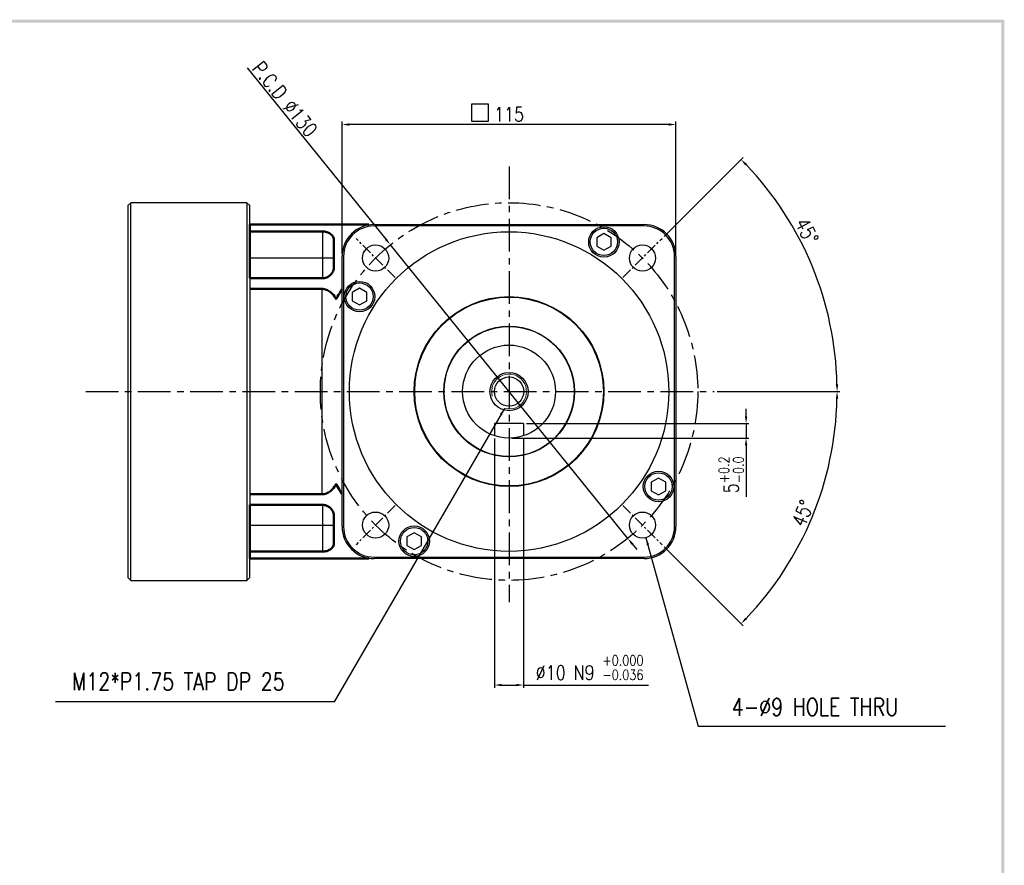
# Model space of a CAD drawing. Header units: millimetres. Extents: x 562 to 1780, y -633 to 587.
# Tile 5 of 5: x 1423 to 1763, y 277 to 568. Entities that reach past the tile are written whole.
import ezdxf

# ---------------------------------------------------------------- set-up
doc = ezdxf.new("R2010")
doc.units = ezdxf.units.MM
doc.header["$LTSCALE"] = 3
doc.header["$MEASUREMENT"] = 0
doc.header["$PDMODE"] = 1
doc.linetypes.add('CENTER', pattern=[2, 1.25, -0.25, 0.25, -0.25])
doc.layers.get('0').update_dxf_attribs({"linetype": 'CONTINUOUS'})
doc.layers.get('DEFPOINTS').update_dxf_attribs({"linetype": 'CONTINUOUS'})
for name, color, linetype in [('3', 3, 'CONTINUOUS'), ('CENTER', 1, 'CENTER'), ('DIM', 3, 'CONTINUOUS'), ('OBJ', 7, 'CONTINUOUS')]:
    doc.layers.add(name, color=color, linetype=linetype)
doc.layers.add('AM_8', color=1, linetype='CONTINUOUS', lineweight=15)
doc.layers.add('외형선(ISO)', color=7, linetype='CONTINUOUS', lineweight=50)
doc.styles.add('WHGTXT', font='SIMPLEX.shx', dxfattribs={"width": 0.8, "bigfont": 'WHGTXT.shx'})
doc.dimstyles.new('WHGTXT', dxfattribs={"dimtxt": 3, "dimasz": 2.5, "dimexe": 1, "dimexo": 1, "dimgap": 0.8, "dimtad": 1, "dimdsep": 46, "dimtxsty": 'WHGTXT', "dimcen": 0, "dimclrd": 3, "dimclre": 3, "dimclrt": 3, "dimazin": 2, "dimtfac": 1, "dimtmove": 0, "dimatfit": 3, "dimfxl": 0, "dimtolj": 1, "dimtzin": 0, "dimarcsym": 0})
doc.dimstyles.new('WHGTXT$0', dxfattribs={"dimtxt": 3, "dimasz": 2.5, "dimexe": 1, "dimexo": 1, "dimgap": 1, "dimtad": 1, "dimdec": 4, "dimdsep": 46, "dimtxsty": 'WHGTXT', "dimcen": 0, "dimclrd": 3, "dimclre": 3, "dimclrt": 3, "dimadec": 0, "dimazin": 0, "dimtfac": 1, "dimtdec": 4, "dimtmove": 0, "dimatfit": 3, "dimfxl": 0, "dimtvp": 1, "dimtolj": 1, "dimtzin": 0, "dimlwd": -1, "dimlwe": -1, "dimarcsym": 0})
doc.dimstyles.new('WHGTXT$2', dxfattribs={"dimtxt": 3, "dimasz": 2.5, "dimexe": 1, "dimexo": 1, "dimgap": 1, "dimtad": 1, "dimdec": 4, "dimdsep": 46, "dimtxsty": 'WHGTXT', "dimcen": 0, "dimclrd": 3, "dimclre": 3, "dimclrt": 3, "dimadec": 0, "dimazin": 0, "dimtfac": 1, "dimtdec": 4, "dimtmove": 0, "dimatfit": 3, "dimfxl": 0, "dimtvp": 1, "dimtolj": 1, "dimtzin": 0, "dimlwd": -1, "dimlwe": -1, "dimarcsym": 0})

# ---------------------------------------------------------------- blocks, each defined once
blk = doc.blocks.new('A$C1B8249F6')
at = {"layer": '3', "color": 9}
for points in [[(0, 569.88), (1, 568.88), (800.82, 569.88), (800.82, 568.88)], [(800.82, 569.38), (799.82, 569.38), (800.82, 5.71), (799.82, 6.71)]]:
    blk.add_trace(points, dxfattribs=at)
blk = doc.blocks.new('*D370')
at = {"color": 3}
for p, q in [((1663.65, 440.17), (1705.98, 440.17)), ((1645.39, 386.76), (1672.59, 359.56))]:
    blk.add_line(p, q, dxfattribs=at)
blk.add_arc((1591.98, 440.17), 113, 316.2676, 358.7324, dxfattribs=at)
for points in [[(1704.54, 437.67), (1705.37, 437.66), (1704.98, 440.17)], [(1673.93, 361.76), (1673.33, 362.34), (1671.88, 360.26)]]:
    blk.add_solid(points, dxfattribs=at)
at = {"layer": 'DEFPOINTS', "color": 0}
for p in [(1433.44, 440.17), (1662.65, 440.17), (1631.2, 400.95), (1644.68, 387.46), (1689.84, 383.67)]:
    blk.add_point(p, dxfattribs=at)
at = {"color": 3, "insert": (1693.15, 398.26), "char_height": 5, "attachment_point": 5, "rotation": 67.5, "style": 'WHGTXT'}
blk.add_mtext('\\A1;45°', dxfattribs=at)
blk = doc.blocks.new('*D371')
at = {"color": 3}
for p, q in [((1645.39, 493.58), (1672.59, 520.78)), ((1663.65, 440.17), (1705.98, 440.17))]:
    blk.add_line(p, q, dxfattribs=at)
blk.add_arc((1591.98, 440.17), 113, 1.2676, 43.7324, dxfattribs=at)
for points in [[(1673.33, 517.99), (1673.93, 518.57), (1671.88, 520.07)], [(1705.37, 442.67), (1704.54, 442.66), (1704.98, 440.17)]]:
    blk.add_solid(points, dxfattribs=at)
at = {"layer": 'DEFPOINTS', "color": 0}
for p in [(1644.68, 492.87), (1631.2, 479.39), (1701.13, 469.41), (1433.44, 440.17), (1662.65, 440.17)]:
    blk.add_point(p, dxfattribs=at)
at = {"color": 3, "insert": (1694.57, 495.37), "char_height": 5, "attachment_point": 5, "rotation": 298.2871, "style": 'WHGTXT'}
blk.add_mtext('\\A1;45°', dxfattribs=at)
blk = doc.blocks.new('*D387')
at = {"layer": '3', "color": 3}
for p, q in [((1586.98, 423.97), (1586.98, 338.14)), ((1596.98, 423.97), (1596.98, 338.14)), ((1589.48, 339.14), (1594.48, 339.14)), ((1596.98, 339.14), (1640, 339.14))]:
    blk.add_line(p, q, dxfattribs=at)
for points in [[(1589.48, 339.56), (1589.48, 338.73), (1586.98, 339.14)], [(1594.48, 339.56), (1594.48, 338.73), (1596.98, 339.14)]]:
    blk.add_solid(points, dxfattribs=at)
at = {"layer": 'DEFPOINTS', "color": 0}
for p in [(1586.98, 424.97), (1596.98, 424.97), (1596.98, 339.14)]:
    blk.add_point(p, dxfattribs=at)
at = {"layer": '3', "color": 3, "insert": (1619.74, 345.14), "char_height": 5, "attachment_point": 5, "style": 'WHGTXT'}
blk.add_mtext('%%C10{}{\\C2; N9 {\\H2x;}{\\A2;\\C3;\\H0.71x;\\S+0.000^ -0.036;}}', dxfattribs=at)
blk = doc.blocks.new('*D388')
at = {"layer": '3', "color": 3}
for p, q in [((1673.63, 431.67), (1673.63, 434.17)), ((1597.98, 429.17), (1674.63, 429.17)), ((1673.63, 429.17), (1673.63, 424.17)), ((1592.98, 424.17), (1674.63, 424.17)), ((1673.63, 421.67), (1673.63, 403.89))]:
    blk.add_line(p, q, dxfattribs=at)
for points in [[(1673.21, 431.67), (1674.04, 431.67), (1673.63, 429.17)], [(1673.21, 421.67), (1674.04, 421.67), (1673.63, 424.17)]]:
    blk.add_solid(points, dxfattribs=at)
at = {"layer": 'DEFPOINTS', "color": 0}
for p in [(1596.98, 429.17), (1673.63, 429.17), (1591.98, 424.17)]:
    blk.add_point(p, dxfattribs=at)
at = {"layer": '3', "color": 3, "insert": (1668.49, 411.53), "char_height": 5, "attachment_point": 5, "rotation": 90, "style": 'WHGTXT'}
blk.add_mtext('\\A1;5{}{\\H0.71x;\\C3;\\S+0.2^ -0.0;}', dxfattribs=at)
blk = doc.blocks.new('*D389')
at = {"layer": '3', "color": 3, "lineweight": -2}
for p, q in [((1501.76, 551.65), (1549.52, 492.64)), ((1632.87, 389.64), (1551.09, 490.69)), ((1634.44, 387.7), (1636.02, 385.75))]:
    blk.add_line(p, q, dxfattribs=at)
at = {"layer": '3', "color": 3}
for points in [[(1549.84, 492.9), (1549.19, 492.38), (1551.09, 490.69)], [(1634.77, 387.96), (1634.12, 387.43), (1632.87, 389.64)]]:
    blk.add_solid(points, dxfattribs=at)
at = {"layer": 'DEFPOINTS', "color": 0}
for p in [(1551.09, 490.69), (1632.87, 389.64)]:
    blk.add_point(p, dxfattribs=at)
at = {"layer": '3', "color": 3, "insert": (1514.75, 540.85), "char_height": 5, "attachment_point": 5, "rotation": 308.9819, "style": 'WHGTXT'}
blk.add_mtext('\\A1;P.C.D ∅130', dxfattribs=at)
blk = doc.blocks.new('*D432')
at = {"layer": '3', "color": 3}
for p, q in [((1534.48, 487.67), (1534.48, 533.09)), ((1649.48, 487.67), (1649.48, 533.09)), ((1646.98, 532.09), (1536.98, 532.09))]:
    blk.add_line(p, q, dxfattribs=at)
for points in [[(1536.98, 532.5), (1536.98, 531.67), (1534.48, 532.09)], [(1646.98, 532.5), (1646.98, 531.67), (1649.48, 532.09)]]:
    blk.add_solid(points, dxfattribs=at)
at = {"layer": 'DEFPOINTS', "color": 0}
for p in [(1534.48, 532.09), (1534.48, 486.67), (1649.48, 486.67)]:
    blk.add_point(p, dxfattribs=at)
at = {"layer": '3', "color": 3, "insert": (1591.98, 535.59), "char_height": 5, "attachment_point": 5, "style": 'WHGTXT'}
blk.add_mtext('\\A1;115', dxfattribs=at)

msp = doc.modelspace()

# ---------------------------------------------------------------- linework, layer by layer
msp.add_line((1545.481004, 497.666693), (1545.481004, 497.666693))
msp.add_circle((1591.981004, 440.166693), 16)
at = {"layer": '3'}
for p, q in [((1461.681004, 375.166693), (1461.681004, 505.166693)), ((1501.681004, 505.166693), (1501.681004, 375.166693))]:
    msp.add_line(p, q, dxfattribs=at)
at = {"layer": '3', "color": 5}
for p, q in [((1527.681004, 495.259796), (1527.681004, 486.166693)), ((1502.681004, 486.166693), (1527.681004, 486.166693)), ((1527.681004, 486.166693), (1531.681004, 486.166693)), ((1527.681004, 486.166693), (1527.681004, 479.166693)), ((1527.481004, 475.522032), (1527.481004, 404.811354)), ((1527.681004, 401.166693), (1527.681004, 394.166693)), ((1502.681004, 394.166693), (1527.681004, 394.166693)), ((1527.681004, 394.166693), (1527.681004, 385.07359)), ((1527.681004, 394.166693), (1531.681004, 394.166693))]:
    msp.add_line(p, q, dxfattribs=at)
at = {"layer": '3', "color": 3}
msp.add_lwpolyline([(1579.022888, 533.197202), (1584.904158, 533.197202), (1584.904158, 539.078473), (1579.022888, 539.078473)], close=True, dxfattribs=at)
at = {"layer": 'AM_8', "ltscale": 25.4}
msp.add_arc((1591.981004, 440.166693), 6, 255, 195, dxfattribs=at)
at = {"layer": 'CENTER', "ltscale": 3}
for p, q in [((1591.981004, 517.613971), (1591.981004, 367.667942)), ((1446.15278, 440.166693), (1662.652966, 440.166693))]:
    msp.add_line(p, q, dxfattribs=at)
at = {"layer": 'CENTER'}
for p, q in [((1552.760739, 479.386959), (1539.277389, 492.870309)), ((1631.20127, 479.386959), (1644.68462, 492.870309)), ((1552.760739, 400.946427), (1539.277389, 387.463077)), ((1631.20127, 400.946427), (1644.68462, 387.463077))]:
    msp.add_line(p, q, dxfattribs=at)
at = {"layer": 'CENTER', "ltscale": 3}
msp.add_circle((1591.981004, 440.166693), 65, dxfattribs=at)
at = {"layer": 'DIM'}
for p, q in [((1638.481004, 497.166693), (1545.481004, 497.166693)), ((1534.981004, 486.666693), (1534.981004, 393.666693)), ((1648.981004, 393.666693), (1648.981004, 486.666693)), ((1545.481004, 383.166693), (1638.481004, 383.166693))]:
    msp.add_line(p, q, dxfattribs=at)
for centre, start, end in [((1545.481004, 486.666693), 90, 180), ((1638.481004, 486.666693), 0, 90), ((1545.481004, 393.666693), 180, 270), ((1638.481004, 393.666693), 270, 0)]:
    msp.add_arc(centre, 10.5, start, end, dxfattribs=at)
at = {"layer": 'OBJ', "ltscale": 25.4}
for p, q in [((1461.681004, 505.166693), (1460.681004, 504.166693)), ((1460.681004, 504.166693), (1460.681004, 491.666693)), ((1501.681004, 505.166693), (1461.681004, 505.166693)), ((1501.681004, 505.166693), (1502.681004, 504.166693)), ((1502.681004, 491.666693), (1502.681004, 504.166693)), ((1502.681004, 497.666693), (1502.681004, 382.666693)), ((1545.481004, 497.666693), (1638.481004, 497.666693)), ((1624.666439, 494.557448), (1622.166439, 493.114072)), ((1622.166439, 493.114072), (1622.166439, 490.227321)), ((1627.166439, 493.114072), (1624.666439, 494.557448)), ((1627.166439, 490.227321), (1627.166439, 493.114072)), ((1460.681004, 491.666693), (1460.681004, 388.666693)), ((1502.681004, 491.666693), (1502.681004, 388.666693)), ((1622.166439, 490.227321), (1624.666439, 488.783945)), ((1624.666439, 488.783945), (1627.166439, 490.227321)), ((1534.481004, 393.666693), (1534.481004, 486.666693)), ((1649.481004, 486.666693), (1649.481004, 393.666693)), ((1540.477001, 475.738879), (1537.977001, 474.295503)), ((1542.977001, 474.295503), (1540.477001, 475.738879)), ((1537.977001, 474.295503), (1537.977001, 471.408752)), ((1542.977001, 471.408752), (1542.977001, 474.295503)), ((1537.977001, 471.408752), (1540.477001, 469.965376)), ((1540.477001, 469.965376), (1542.977001, 471.408752)), ((1596.981004, 429.166693), (1586.981004, 429.166693)), ((1586.981004, 429.166693), (1586.981004, 424.968009)), ((1596.981004, 429.166693), (1596.981004, 424.968009)), ((1643.485008, 410.36801), (1640.985008, 408.924634)), ((1640.985008, 408.924634), (1640.985008, 406.037883)), ((1645.985008, 408.924634), (1643.485008, 410.36801)), ((1645.985008, 406.037883), (1645.985008, 408.924634)), ((1640.985008, 406.037883), (1643.485008, 404.594507)), ((1643.485008, 404.594507), (1645.985008, 406.037883)), ((1559.29557, 391.549441), (1556.79557, 390.106065)), ((1556.79557, 390.106065), (1556.79557, 387.219314)), ((1561.79557, 390.106065), (1559.29557, 391.549441)), ((1561.79557, 387.219314), (1561.79557, 390.106065)), ((1460.681004, 388.666693), (1460.681004, 376.166693)), ((1502.681004, 376.166693), (1502.681004, 388.666693)), ((1556.79557, 387.219314), (1559.29557, 385.775938)), ((1559.29557, 385.775938), (1561.79557, 387.219314)), ((1638.481004, 382.666693), (1545.481004, 382.666693)), ((1461.681004, 375.166693), (1460.681004, 376.166693)), ((1461.681004, 375.166693), (1501.681004, 375.166693)), ((1502.681004, 376.166693), (1501.681004, 375.166693))]:
    msp.add_line(p, q, dxfattribs=at)
for centre, radius in [((1624.666439, 491.670696), 5.25), ((1624.666439, 491.670696), 4.7), ((1591.981004, 440.166693), 55), ((1546.019064, 486.128634), 4.5), ((1637.942945, 486.128634), 4.5), ((1540.477001, 472.852127), 5.25), ((1540.477001, 472.852127), 4.7), ((1591.981004, 440.166693), 32.681985), ((1591.981004, 440.166693), 32.5), ((1591.981004, 440.166693), 22.5), ((1591.981004, 440.166693), 22.4), ((1591.981004, 440.166693), 6.57735), ((1591.981004, 440.166693), 5.053), ((1643.485008, 407.481258), 5.25), ((1643.485008, 407.481258), 4.7), ((1546.019064, 394.204752), 4.5), ((1637.942945, 394.204752), 4.5), ((1559.29557, 388.662689), 5.25), ((1559.29557, 388.662689), 4.7)]:
    msp.add_circle(centre, radius, dxfattribs=at)
for centre, start, end in [((1545.481004, 486.666693), 90, 180), ((1638.481004, 486.666693), 0, 90), ((1545.481004, 393.666693), 180, 270), ((1638.481004, 393.666693), 270, 0)]:
    msp.add_arc(centre, 11, start, end, dxfattribs=at)
at = {"layer": '외형선(ISO)'}
for p, q in [((1543.653623, 497.666693), (1502.681004, 497.666693)), ((1502.681004, 495.259796), (1502.681004, 497.666693)), ((1502.681004, 495.259796), (1502.681004, 486.166693)), ((1502.681004, 495.259796), (1527.681004, 495.259796)), ((1531.681004, 483.166693), (1531.681004, 492.197933)), ((1502.681004, 486.166693), (1502.681004, 479.166693)), ((1527.681004, 479.166693), (1502.681004, 479.166693)), ((1527.481004, 475.522032), (1502.681004, 475.522032)), ((1527.481004, 404.811354), (1502.681004, 404.811354)), ((1502.681004, 401.166693), (1502.681004, 394.166693)), ((1502.681004, 401.166693), (1527.681004, 401.166693)), ((1531.681004, 388.135452), (1531.681004, 397.166693)), ((1502.681004, 394.166693), (1502.681004, 385.07359)), ((1502.681004, 382.666693), (1502.681004, 385.07359)), ((1527.681004, 385.07359), (1502.681004, 385.07359)), ((1543.653623, 382.666693), (1502.681004, 382.666693))]:
    msp.add_line(p, q, dxfattribs=at)
for points, knots in [([(1531.681004, 492.197933), (1531.681004, 492.609544), (1531.583035, 493.046799), (1531.146042, 493.849669), (1530.806626, 494.215514), (1530.052314, 494.723629), (1529.633576, 494.92266), (1528.69566, 495.190762), (1528.176124, 495.259796), (1527.681004, 495.259796)], [0.70834862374, 0.70834862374, 0.70834862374, 0.70834862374, 0.90218870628, 0.90218870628, 1.09602878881, 1.09602878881, 1.24456460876, 1.24456460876, 1.39310042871, 1.39310042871, 1.39310042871, 1.39310042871]), ([(1527.681004, 479.166693), (1528.176124, 479.166693), (1528.69566, 479.264709), (1529.633576, 479.639305), (1530.052314, 479.91501), (1530.806626, 480.604424), (1531.146042, 481.091204), (1531.583035, 482.12348), (1531.681004, 482.668632), (1531.681004, 483.166693)], [1.39310042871, 1.39310042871, 1.39310042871, 1.39310042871, 1.54163624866, 1.54163624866, 1.69017206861, 1.69017206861, 1.88401215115, 1.88401215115, 2.07785223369, 2.07785223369, 2.07785223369, 2.07785223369]), ([(1532.430752, 471.947464), (1532.381133, 472.040382), (1532.330164, 472.132625), (1531.789582, 473.075103), (1531.177121, 473.849478), (1530.048958, 474.741035), (1529.580444, 475.027327), (1528.559711, 475.418823), (1528.006308, 475.522032), (1527.481004, 475.522032)], [4.54396168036, 4.54396168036, 4.54396168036, 4.54396168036, 4.57634187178, 4.57634187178, 4.87801879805, 4.87801879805, 5.03560975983, 5.03560975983, 5.19320072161, 5.19320072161, 5.19320072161, 5.19320072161]), ([(1534.481004, 475.522032), (1534.481004, 475.522032), (1534.417215, 475.418823), (1534.179286, 475.027327), (1534.00695, 474.741035), (1533.481585, 473.849478), (1533.038474, 473.075103), (1532.529848, 472.132625), (1532.480351, 472.040402), (1532.430752, 471.947464)], [5.19320072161, 5.19320072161, 5.19320072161, 5.19320072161, 5.35079168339, 5.35079168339, 5.50838264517, 5.50838264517, 5.81005957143, 5.81005957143, 5.84243976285, 5.84243976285, 5.84243976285, 5.84243976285]), ([(1527.481004, 404.811354), (1528.006308, 404.811354), (1528.559711, 404.914563), (1529.580444, 405.306059), (1530.048958, 405.592351), (1531.177121, 406.483908), (1531.789582, 407.258282), (1532.330164, 408.200761), (1532.381133, 408.293003), (1532.430752, 408.385922)], [5.19320072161, 5.19320072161, 5.19320072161, 5.19320072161, 5.35079168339, 5.35079168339, 5.50838264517, 5.50838264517, 5.81005957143, 5.81005957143, 5.84243976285, 5.84243976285, 5.84243976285, 5.84243976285]), ([(1532.430752, 408.385922), (1532.480351, 408.292983), (1532.529848, 408.200761), (1533.038474, 407.258282), (1533.481585, 406.483908), (1534.00695, 405.592351), (1534.179286, 405.306059), (1534.417215, 404.914563), (1534.481004, 404.811354), (1534.481004, 404.811354)], [4.54396168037, 4.54396168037, 4.54396168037, 4.54396168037, 4.57634187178, 4.57634187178, 4.87801879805, 4.87801879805, 5.03560975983, 5.03560975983, 5.19320072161, 5.19320072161, 5.19320072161, 5.19320072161]), ([(1531.681004, 397.166693), (1531.681004, 397.664754), (1531.583035, 398.209906), (1531.146042, 399.242182), (1530.806626, 399.728962), (1530.052314, 400.418375), (1529.633576, 400.694081), (1528.69566, 401.068676), (1528.176124, 401.166693), (1527.681004, 401.166693)], [0.70834862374, 0.70834862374, 0.70834862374, 0.70834862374, 0.90218870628, 0.90218870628, 1.09602878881, 1.09602878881, 1.24456460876, 1.24456460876, 1.39310042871, 1.39310042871, 1.39310042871, 1.39310042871]), ([(1527.681004, 385.07359), (1528.176124, 385.07359), (1528.69566, 385.142624), (1529.633576, 385.410726), (1530.052314, 385.609756), (1530.806626, 386.117872), (1531.146042, 386.483717), (1531.583035, 387.286587), (1531.681004, 387.723841), (1531.681004, 388.135452)], [1.39365819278, 1.39365819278, 1.39365819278, 1.39365819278, 1.54219401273, 1.54219401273, 1.69072983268, 1.69072983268, 1.88456991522, 1.88456991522, 2.07840999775, 2.07840999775, 2.07840999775, 2.07840999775])]:
    msp.add_open_spline(points, degree=3, knots=knots, dxfattribs=at)

# ---------------------------------------------------------------- block references
msp.add_blockref('A$C1B8249F6', (961.769338, -1.708185))

# ---------------------------------------------------------------- texts
at = {"layer": '3', "color": 3, "style": 'WHGTXT', "width": 0.8}
for s, p in [('M12*P1.75 TAP DP 25', (1441.443467, 337.374245)), ('4-%%C9 HOLE THRU', (1668.692486, 328.590804))]:
    msp.add_text(s, height=6, dxfattribs=at).set_placement(p)

# ---------------------------------------------------------------- dimensions: what is measured, and where the dimension line sits
dim = msp.add_angular_dim_2l(base=(1701.129935, 469.413061), line1=((1433.43921, 440.166693), (1662.652966, 440.166693)), line2=((1631.20127, 479.386959), (1644.68462, 492.870309)), dimstyle='WHGTXT$2', override={"dimtxt": 5, "dimlfac": 2})
dim.commit()
dim.dimension.update_dxf_attribs({"geometry": '*D371', "text_midpoint": (1691.486385, 493.715908), "dimtype": 162})
dim = msp.add_angular_dim_2l(base=(1689.841258, 383.667049), line1=((1433.43921, 440.166693), (1662.652966, 440.166693)), line2=((1631.20127, 400.946427), (1644.68462, 387.463077)), dimstyle='WHGTXT$2', override={"dimtxt": 5, "dimlfac": 2})
dim.commit()
dim.dimension.update_dxf_attribs({"geometry": '*D370', "text_midpoint": (1693.145155, 398.263129)})
at = {"layer": '3'}
dim = msp.add_diameter_dim_2p(p1=(1632.870877, 389.639291), p2=(1551.091132, 490.694095), text='P.C.D <>', dimstyle='WHGTXT', override={"dimtxt": 5, "dimdec": 4, "dimadec": 0, "dimtdec": 4, "dimfxl": 0.18}, dxfattribs=at)
dim.commit()
dim.dimension.update_dxf_attribs({"geometry": '*D389', "text_midpoint": (1512.18583, 538.769174), "dimtype": 163})
dim = msp.add_linear_dim(base=(1534.481004, 532.086824), p1=(1649.481004, 486.666693), p2=(1534.481004, 486.666693), dimstyle='WHGTXT$0', override={"dimtxt": 5, "dimfxl": 0.18}, dxfattribs=at)
dim.commit()
dim.dimension.update_dxf_attribs({"geometry": '*D432', "text_midpoint": (1591.981004, 535.586824)})
dim = msp.add_linear_dim(base=(1673.628064, 429.166693), p1=(1591.981004, 424.166693), p2=(1596.981004, 429.166693), angle=90, text='<>{}{\\H0.71x;\\C3;\\S+0.2^ -0.0;}', dimstyle='WHGTXT$0', override={"dimtxt": 5, "dimtp": 0.2, "dimtm": 0, "dimtdec": 1, "dimfxl": 0.18, "dimtzin": 0}, dxfattribs=at)
dim.commit()
dim.dimension.update_dxf_attribs({"geometry": '*D388', "text_midpoint": (1673.628064, 411.528598), "dimtype": 160})
dim = msp.add_linear_dim(base=(1596.981004, 339.142746), p1=(1586.981004, 424.968009), p2=(1596.981004, 424.968009), text='%%C<>{}{\\C2; N9 {\\H2x;}{\\A2;\\C3;\\H0.71x;\\S+0.000^ -0.036;}}', dimstyle='WHGTXT$0', override={"dimtxt": 5, "dimtp": 0.016, "dimtm": 0, "dimtfac": 0.8, "dimtdec": 3, "dimtolj": 0, "dimtzin": 0}, dxfattribs=at)
dim.commit()
dim.dimension.update_dxf_attribs({"geometry": '*D387', "text_midpoint": (1619.740528, 339.142746), "dimtype": 160})

# ---------------------------------------------------------------- leaders
for points in [[(1590.42809, 434.371138), (1531.758133, 333.321214), (1435.737856, 333.321214)], [(1639.148539, 389.869254), (1657.17886, 325.029485), (1742.345212, 325.029485)]]:
    msp.add_leader(points, dimstyle='WHGTXT', override={"dimtxt": 2.5, "dimtp": 0.1, "dimtm": 1e-09, "dimtfac": 0.6, "dimtdec": 1}, dxfattribs=at)

doc.saveas('drawing.dxf')
